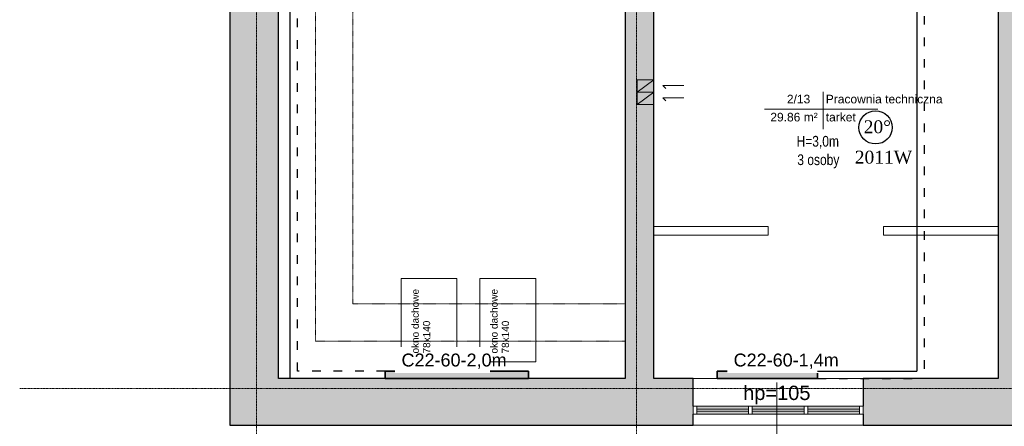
# Model space of a CAD drawing. Header units: inches. Extents: x -112469 to 885939, y -131046 to 286269.
# Tile 94 of 138: x 116171 to 129918, y -115982 to -110309. Entities that reach past the tile are written whole.
import ezdxf

# ---------------------------------------------------------------- set-up
doc = ezdxf.new("R2010")
doc.units = ezdxf.units.IN
doc.header["$MEASUREMENT"] = 0
for name, pattern in [('ACAD_ISO03W100', [30, 12, -18]), ('Aligning Line 1_8_', [0.635, 0.3175, -0.3175]), ('Linia siatki', [0.9925, 0.47, -0.2175, 0.0875, -0.2175]), ('Ukryty', [0.714375, 0.47625, -0.238125])]:
    doc.linetypes.add(name, pattern=pattern)
for name, color, linetype, lineweight in [('_IS_CO grzejniki', 1, 'Continuous', 35), ('_IS_CO opis', 26, 'Continuous', 25), ('_IS_CO powrót', 5, 'ACAD_ISO03W100', 30), ('_IS_CO zasilenie', 1, 'Continuous', 30), ('A-AREA-IDEN', 251, 'Continuous', 9), ('A-DETL', 251, 'Continuous', 9), ('A-DETL-HDLN', 251, 'Ukryty', 9), ('A-DETL-THIN', 251, 'Continuous', 9), ('A-GLAZ', 251, 'Continuous', 9), ('A-WALL', 251, 'Continuous', 9), ('A-WALL-PATT', 254, 'Continuous', 25), ('G-ANNO-TEXT', 251, 'Continuous', 9), ('I-WALL', 251, 'Continuous', 9), ('S-GRID', 251, 'Continuous', 9)]:
    doc.layers.add(name, color=color, linetype=linetype, lineweight=lineweight)
doc.styles.add('Arial', font='arial.ttf', dxfattribs={"height": 25})
doc.styles.add('Arial_1', font='arial.ttf', dxfattribs={"height": 12})
doc.styles.add('Arial_3', font='arial.ttf', dxfattribs={"height": 15})
doc.styles.add('Arial_4', font='arial.ttf', dxfattribs={"width": 0.8, "height": 18})
doc.styles.add('Arial_5', font='arial.ttf', dxfattribs={"height": 20})
doc.styles.add('krzysiek', font='times.ttf')

# ---------------------------------------------------------------- blocks, each defined once
blk = doc.blocks.new('Etyk_pom_1_mala - Etyk_pom_1_mala-219433-6_Poziom posadzka II pietra')
at = {"layer": 'A-AREA-IDEN'}
for p, q in [((-0.096, 0.144), (-0.096, -0.378)), ((-0.915, -0.101), (0.666, -0.101))]:
    blk.add_line(p, q, dxfattribs=at)
blk = doc.blocks.new('Aluminum_2 szybowe - 160x140 wymiana-631342-6_Poziom posadzka II pietra')
at = {"layer": 'A-GLAZ'}
h = blk.add_hatch(color=256, dxfattribs=at)
h.paths.add_polyline_path([(-59.7, 20.2), (-132.1, 20.2), (-132.1, 15.7), (-59.7, 15.7)])
h.paths.add_polyline_path([(-132.1, 13.2), (-132.1, 8.7), (-59.7, 8.7), (-59.7, 13.2)])
h = blk.add_hatch(color=256, dxfattribs=at)
h.paths.add_polyline_path([(-54.6, 20.2), (-54.6, 15.7), (17.8, 15.7), (17.8, 20.2)])
h.paths.add_polyline_path([(-54.6, 13.2), (-54.6, 8.7), (17.8, 8.7), (17.8, 13.2)])
at = {"layer": 'A-GLAZ', "lineweight": 18}
for p, q in [((-132.1, 20.2), (-137.2, 20.2)), ((-137.2, 20.2), (-137.2, 8.7)), ((-132.1, 8.7), (-132.1, 20.2)), ((-59.7, 15.7), (-132.1, 15.7)), ((-132.1, 15.7), (-132.1, 13.2)), ((-54.6, 20.2), (-59.7, 20.2)), ((-59.7, 20.2), (-59.7, 8.7)), ((-59.7, 13.2), (-59.7, 15.7)), ((-54.6, 8.7), (-54.6, 20.2)), ((17.8, 15.7), (-54.6, 15.7)), ((-54.6, 15.7), (-54.6, 13.2)), ((22.8, 20.2), (17.8, 20.2)), ((17.8, 20.2), (17.8, 8.7)), ((17.8, 13.2), (17.8, 15.7)), ((22.8, 8.7), (22.8, 20.2)), ((-137.2, 8.7), (-132.1, 8.7)), ((-132.1, 13.2), (-59.7, 13.2)), ((-59.7, 8.7), (-54.6, 8.7)), ((-54.6, 13.2), (17.8, 13.2)), ((17.8, 8.7), (22.8, 8.7))]:
    blk.add_line(p, q, dxfattribs=at)
at = {"layer": 'A-GLAZ'}
for p, q in [((-132.1, 20.2), (-59.7, 20.2)), ((-54.6, 20.2), (17.8, 20.2)), ((-59.7, 8.7), (-132.1, 8.7)), ((17.8, 8.7), (-54.6, 8.7))]:
    blk.add_line(p, q, dxfattribs=at)
blk = doc.blocks.new('2 PIĘTRO')
at = {"layer": 'A-WALL-PATT', "lineweight": 9}
h = blk.add_hatch(color=251, dxfattribs=at)
h.paths.add_polyline_path([(192263.54, -20075.71), (192723.54, -20075.71), (192723.54, -11615.71), (192263.54, -11615.71), (192263.54, -19425.71)])
h.paths.add_polyline_path([(192263.54, -10165.71), (192723.54, -10165.71), (192723.54, -4045.71), (192263.54, -4045.71), (192263.54, -10160.72)])
for points in [[(181533.54, -20075.71), (182213.54, -20075.71), (182213.54, -4345.71), (181533.54, -4345.71), (181533.54, -12547.09)], [(187123.54, -20075.71), (187123.54, -19425.71), (182213.54, -19425.71), (182213.54, -20075.71), (184767.22, -20075.71)]]:
    blk.add_hatch(color=251, dxfattribs=at).paths.add_polyline_path(points)
h = blk.add_hatch(color=251, dxfattribs=at)
h.paths.add_polyline_path([(187453.54, -19425.71), (187453.54, -11300.71), (187053.54, -11300.71), (187053.54, -19425.71), (187123.54, -19425.71)])
h.paths.add_polyline_path([(187453.54, -10400.71), (187453.54, -4995.71), (187053.54, -4995.71), (187053.54, -10400.71), (187418.54, -10400.71)])
h = blk.add_hatch(color=251, dxfattribs=at)
h.paths.add_polyline_path([(191418.71, -20075.71), (192263.54, -20075.71), (192263.54, -19425.71), (190378.14, -19425.71), (190378.14, -20075.71)])
h.paths.add_polyline_path([(187123.54, -20075.71), (188003.54, -20075.71), (188003.54, -19425.71), (187123.54, -19425.71)])
at = {"layer": 'A-DETL', "color": 251, "linetype": 'Aligning Line 1_8_'}
for p, q in [((182733.54, -5515.71), (182733.54, -18905.71)), ((183253.54, -6035.71), (183253.54, -18385.71)), ((183253.54, -18385.71), (187053.54, -18385.71)), ((182733.54, -18905.71), (187053.54, -18905.71))]:
    blk.add_line(p, q, dxfattribs=at)
at = {"layer": 'A-DETL', "color": 251, "lineweight": 18}
for p, q in [((187453.54, -15260.6), (187223.54, -15432.69)), ((187223.54, -15260.6), (187223.54, -15432.69)), ((187453.54, -15260.6), (187223.54, -15260.6)), ((187453.54, -15432.69), (187453.54, -15260.6)), ((187578.52, -15339.18), (187620.95, -15381.61)), ((187873.88, -15339.18), (187578.52, -15339.18)), ((187578.52, -15339.18), (187873.88, -15339.18)), ((187453.54, -15432.69), (187223.54, -15604.78)), ((187223.54, -15432.69), (187223.54, -15604.78)), ((187453.54, -15432.69), (187223.54, -15432.69)), ((187453.54, -15432.69), (187223.54, -15432.69)), ((187453.54, -15604.78), (187453.54, -15432.69)), ((187578.52, -15511.27), (187620.95, -15553.7)), ((187873.88, -15511.27), (187578.52, -15511.27)), ((187578.52, -15511.27), (187873.88, -15511.27)), ((187453.54, -15604.78), (187223.54, -15604.78))]:
    blk.add_line(p, q, dxfattribs=at)
at = {"layer": 'A-DETL-HDLN', "color": 251}
for p, q in [((189053.54, -17305.71), (187453.54, -17305.71)), ((189053.54, -17425.71), (189053.54, -17305.71)), ((190663.54, -17305.71), (192263.54, -17305.71)), ((190663.54, -17425.71), (190663.54, -17305.71)), ((187453.54, -17425.71), (189053.54, -17425.71)), ((192263.54, -17425.71), (190663.54, -17425.71))]:
    blk.add_line(p, q, dxfattribs=at)
at = {"layer": 'A-DETL-THIN', "color": 251}
for p, q in [((183926.51, -19193.12), (183926.51, -18033.12)), ((183926.51, -18033.12), (184706.51, -18033.12)), ((184706.51, -18033.12), (184706.51, -19193.12)), ((185026.51, -19193.12), (185026.51, -18033.12)), ((185026.51, -18033.12), (185806.51, -18033.12)), ((185806.51, -18033.12), (185806.51, -19193.12)), ((184706.51, -19193.12), (183926.51, -19193.12)), ((185806.51, -19193.12), (185026.51, -19193.12)), ((189173.54, -20683.35), (189173.54, -19483.35))]:
    blk.add_line(p, q, dxfattribs=at)
at = {"layer": 'A-WALL', "color": 251, "lineweight": 25}
for p, q in [((181533.54, -4345.71), (181533.54, -20075.71)), ((182213.54, -19425.71), (182213.54, -4995.71)), ((192263.54, -11975.71), (192263.54, -19425.71)), ((187053.54, -19425.71), (182213.54, -19425.71)), ((188003.54, -19425.71), (187453.54, -19425.71)), ((188003.54, -19811.41), (188003.54, -19425.71)), ((190378.14, -19425.71), (190378.14, -19811.41)), ((192263.54, -19425.71), (190378.14, -19425.71)), ((188003.54, -20075.71), (188003.54, -19925.71)), ((190378.14, -19925.71), (190378.14, -20075.71)), ((181533.54, -20075.71), (188003.54, -20075.71)), ((190378.14, -20075.71), (194223.54, -20075.71))]:
    blk.add_line(p, q, dxfattribs=at)
at = {"layer": 'A-WALL', "color": 251}
for p, q in [((188003.54, -19425.71), (190378.14, -19425.71)), ((190378.14, -20075.71), (188003.54, -20075.71))]:
    blk.add_line(p, q, dxfattribs=at)
at = {"layer": 'I-WALL', "color": 251, "lineweight": 25}
for p, q in [((187053.54, -12235.71), (187053.54, -19425.71)), ((187453.54, -19425.71), (187453.54, -14095.71))]:
    blk.add_line(p, q, dxfattribs=at)
at = {"layer": 'S-GRID', "color": 251, "linetype": 'Linia siatki'}
for p, q in [((181908.54, -349.63), (181908.54, -23392.42)), ((187213.54, -349.63), (187213.54, -23392.42)), ((178601.56, -19568.21), (213831.77, -19568.21))]:
    blk.add_line(p, q, dxfattribs=at)
at = {"layer": 'A-AREA-IDEN', "color": 251, "xscale": 999.9999999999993, "yscale": 999.9999999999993, "zscale": 999.9999999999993}
blk.add_blockref('Etyk_pom_1_mala - Etyk_pom_1_mala-219433-6_Poziom posadzka II pietra', (189914.77, -15570), dxfattribs=at)
at = {"layer": 'A-GLAZ', "color": 251, "xscale": 10, "yscale": 10, "zscale": 10, "rotation": 180}
for p in [(188231.94, -19724.15), (189006.54, -19724.15)]:
    blk.add_blockref('Aluminum_2 szybowe - 160x140 wymiana-631342-6_Poziom posadzka II pietra', p, dxfattribs=at)
at = {"layer": 'A-AREA-IDEN', "color": 251, "char_height": 120, "attachment_point": 1, "style": 'Arial_1'}
for s, insert, width in [('2/13', (189312.85, -15468.29), 424.8944), ('Pracownia techniczna', (189855.64, -15468.29), 2108.4381), ('29.86 m²', (189081.49, -15720), 857.8056), ('tarket', (189855.64, -15720), 553.1644)]:
    blk.add_mtext(s, dxfattribs=dict(at, insert=insert, width=width))
at = {"layer": 'G-ANNO-TEXT', "color": 251, "attachment_point": 1}
for s, insert, char_height, width, style in [('H=3,0m', (189448.14, -16041.7), 150, 913.9237, 'Arial_4'), ('3 osoby', (189458.26, -16299.25), 150, 873.8394, 'Arial_4'), ('hp=105', (188701.9, -19527.18), 200, 1162.4469, 'Arial_5')]:
    blk.add_mtext(s, dxfattribs=dict(at, insert=insert, char_height=char_height, width=width, style=style))
at = {"layer": 'G-ANNO-TEXT', "color": 251, "char_height": 100, "attachment_point": 1, "rotation": 90, "style": 'Arial_3'}
for s, insert, width in [('okno dachowe ', (184073.61, -19078.14), 1130.3794), ('okno dachowe ', (185173.61, -19078.14), 1130.3794), ('78x140', (184232.36, -19078.14), 561.1812), ('78x140', (185332.36, -19078.14), 561.1812)]:
    blk.add_mtext(s, dxfattribs=dict(at, insert=insert, width=width))

msp = doc.modelspace()

# ---------------------------------------------------------------- block references
msp.add_blockref('2 PIĘTRO', (-62430, -95888))

# ---------------------------------------------------------------- next in the draw order: hatches: boundary and pattern name
at = {"layer": '_IS_CO grzejniki'}
h = msp.add_hatch(color=256, dxfattribs=at)
h.dxf.hatch_style = 1
edge = h.paths.add_edge_path()
edge.add_line((123274, -115313), (123274, -115213))
edge.add_line((121774, -115213), (121274, -115213))
edge.add_line((121274, -115213), (121274, -115313))
edge.add_line((121274, -115313), (121774, -115313))
h = msp.add_hatch(color=256, dxfattribs=at)
h.dxf.hatch_style = 1
edge = h.paths.add_edge_path()
edge.add_line((127311, -115313), (127311, -115213))
edge.add_line((126411, -115213), (125911, -115213))
edge.add_line((125911, -115213), (125911, -115313))
edge.add_line((125911, -115313), (126411, -115313))

# ---------------------------------------------------------------- next in the draw order: linework, layer by layer
for points in [[(123274, -115313), (123274, -115213), (121274, -115213), (121274, -115313)], [(127311, -115313), (127311, -115213), (125911, -115213), (125911, -115313)]]:
    msp.add_lwpolyline(points, close=True, dxfattribs=at)
at = {"layer": '_IS_CO opis', "lineweight": -3, "ltscale": 15}
msp.add_circle((128121, -111811), 232, dxfattribs=at)
at = {"layer": '_IS_CO powrót', "ltscale": 10}
for p, q in [((120049, -115213), (120049, -106858)), ((128799, -107258), (128799, -115313)), ((121274, -115213), (120049, -115213)), ((127311, -115313), (128799, -115313))]:
    msp.add_line(p, q, dxfattribs=at)
at = {"layer": '_IS_CO zasilenie', "ltscale": 10}
for p, q in [((119949, -115313), (119949, -106758)), ((128699, -107158), (128699, -115213)), ((121274, -115313), (119949, -115313))]:
    msp.add_line(p, q, dxfattribs=at)

# ---------------------------------------------------------------- next in the draw order: texts
at = {"layer": '_IS_CO opis', "ltscale": 15, "char_height": 180, "attachment_point": 1, "style": 'krzysiek'}
for s, insert, width in [('20%%D', (127955, -111713), 380.43), ('2011W', (127831, -112137), 999.97)]:
    msp.add_mtext(s, dxfattribs=dict(at, insert=insert, width=width))

# ---------------------------------------------------------------- next in the draw order: texts
at = {"layer": '_IS_CO opis', "ltscale": 15, "char_height": 180, "width": 1146.96, "attachment_point": 1, "style": 'Arial', "bg_fill": 2}
for s, insert in [('C22-60-2,0m', (121502, -114967)), ('C22-60-1,4m', (126139, -114967))]:
    msp.add_mtext(s, dxfattribs=dict(at, insert=insert))

# ---------------------------------------------------------------- next in the draw order: linework, layer by layer
at = {"layer": '_IS_CO zasilenie', "ltscale": 10}
msp.add_line((127311, -115213), (128699, -115213), dxfattribs=at)

doc.saveas('drawing.dxf')
